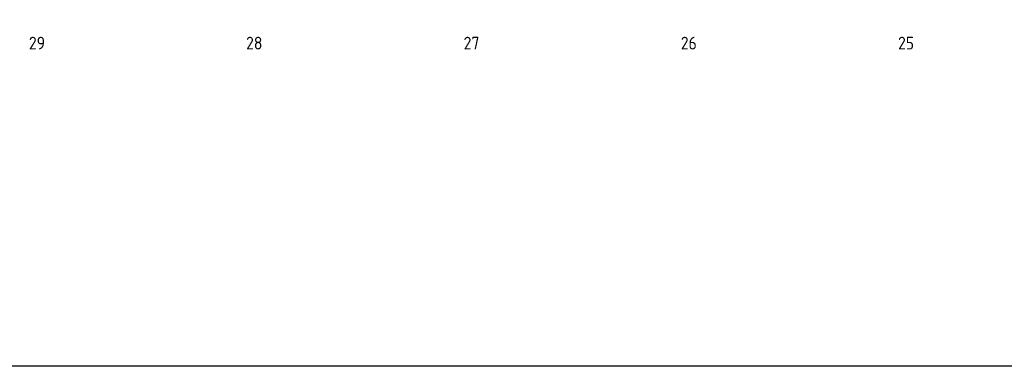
# Model space of a CAD drawing. Header units: millimetres. Extents: x 20872 to 297961, y -293704 to 213007.
# Tile 128 of 256: x 65826 to 86219, y -37617 to -30435. Entities that reach past the tile are written whole.
import ezdxf
from ezdxf.enums import TextEntityAlignment as Align
from ezdxf.xclip import XClip

# ---------------------------------------------------------------- set-up
doc = ezdxf.new("R2010")
doc.units = ezdxf.units.MM
doc.header["$LTSCALE"] = 100
doc.header["$XCLIPFRAME"] = 2
doc.layers.get('Defpoints').update_dxf_attribs({"color": 181})
for name, color, linetype in [('A--L$7--_stramien', 1, 'Continuous'), ('A--T$7--_stramien', 7, 'Continuous'), ('XREFS', 9, 'Continuous')]:
    doc.layers.add(name, color=color, linetype=linetype)
doc.styles.add('BRON standaard', font='isocp.shx')
doc.styles.add('BURO maatvoering', font='isocp.shx')

# ---------------------------------------------------------------- blocks, each defined once
blk = doc.blocks.new('AL_stramlab_01_P03_BV')
at = {"color": 4, "linetype": 'Continuous', "lineweight": -2, "style": 'BRON standaard'}
blk.add_attdef('LABEL', text='', height=350, dxfattribs=at).set_placement((0, 0), align=Align.MIDDLE_CENTER)
blk = doc.blocks.new('stramienlijnen_1')
at = {"layer": 'A--T$7--_stramien', "color": 7, "linetype": 'Continuous', "lineweight": -3}
ref = blk.add_blockref('AL_stramlab_01_P03_BV', (66184.5, -5000), dxfattribs=dict(at, xscale=75, yscale=75, zscale=75))
ref.add_attrib('LABEL', '29', dxfattribs={"layer": '0', "color": 4, "linetype": 'Continuous', "lineweight": -2, "height": 262.5, "style": 'BURO maatvoering'}).set_placement((66184.5, -5000), align=Align.MIDDLE_CENTER)
ref = blk.add_blockref('AL_stramlab_01_P03_BV', (70684.5, -5000), dxfattribs=dict(at, xscale=75, yscale=75, zscale=75))
ref.add_attrib('LABEL', '28', dxfattribs={"layer": '0', "color": 4, "linetype": 'Continuous', "lineweight": -2, "height": 262.5, "style": 'BURO maatvoering'}).set_placement((70684.5, -5000), align=Align.MIDDLE_CENTER)
ref = blk.add_blockref('AL_stramlab_01_P03_BV', (75184.5, -5000), dxfattribs=dict(at, xscale=75, yscale=75, zscale=75))
ref.add_attrib('LABEL', '27', dxfattribs={"layer": '0', "color": 4, "linetype": 'Continuous', "lineweight": -2, "height": 262.5, "style": 'BURO maatvoering'}).set_placement((75184.5, -5000), align=Align.MIDDLE_CENTER)
ref = blk.add_blockref('AL_stramlab_01_P03_BV', (79684.5, -5000), dxfattribs=dict(at, xscale=75, yscale=75, zscale=75))
ref.add_attrib('LABEL', '26', dxfattribs={"layer": '0', "color": 4, "linetype": 'Continuous', "lineweight": -2, "height": 262.5, "style": 'BURO maatvoering'}).set_placement((79684.5, -5000), align=Align.MIDDLE_CENTER)
ref = blk.add_blockref('AL_stramlab_01_P03_BV', (84184.5, -5000), dxfattribs=dict(at, xscale=75, yscale=75, zscale=75))
ref.add_attrib('LABEL', '25', dxfattribs={"layer": '0', "color": 4, "linetype": 'Continuous', "lineweight": -2, "height": 262.5, "style": 'BURO maatvoering'}).set_placement((84184.5, -5000), align=Align.MIDDLE_CENTER)
blk = doc.blocks.new('2016-01-28 101 1e verdieping bestaand')
at = {"layer": 'A--L$7--_stramien'}
blk.add_blockref('stramienlijnen_1', (0, 0), dxfattribs=at)

msp = doc.modelspace()

# ---------------------------------------------------------------- linework, layer by layer
at = {"layer": 'Defpoints'}
msp.add_lwpolyline([(116766, 3849), (164491, -12477), (179860, -12477), (179860, -37617), (20872, -37617), (20872, 56343), (116766, 56343)], close=True, dxfattribs=at)

# ---------------------------------------------------------------- block references
at = {"layer": 'XREFS', "color": 31, "true_color": 0xdec496}
ref = msp.add_blockref('2016-01-28 101 1e verdieping bestaand', (-1, -25920), dxfattribs=at)
XClip(ref).set_block_clipping_path([(116767.0762143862, 29769.3836009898), (164491.5066313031, 13442.9004429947), (179861.0762143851, 13442.9004429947), (179861.0762143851, -11696.8579780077), (20873.0762143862, -11696.8579780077), (20873.0762143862, 82263.1420219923), (116767.0762143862, 82263.1420219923)])

doc.saveas('drawing.dxf')
